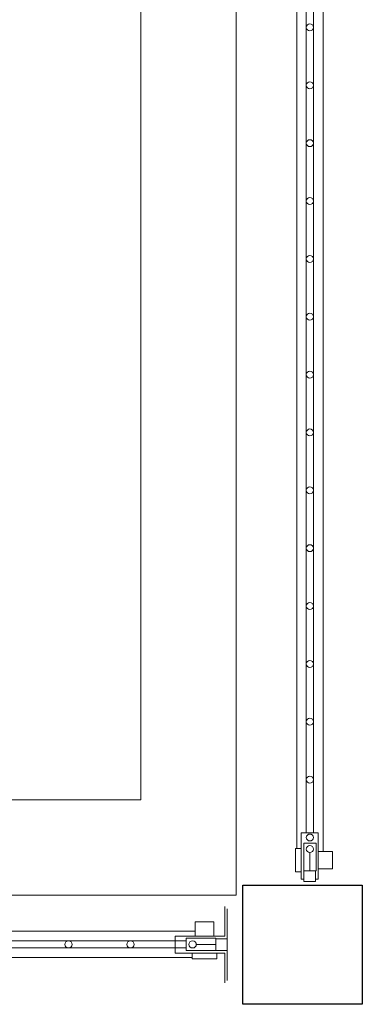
# Model space of a CAD drawing. Header units: inches. Extents: x 1156 to 71303, y -52654 to 51.
# Tile 124 of 151: x 63937 to 63966, y -43358 to -43276. Entities that reach past the tile are written whole.
import ezdxf

# ---------------------------------------------------------------- set-up
doc = ezdxf.new("R2010")
doc.units = ezdxf.units.IN
doc.header["$MEASUREMENT"] = 0
doc.layers.get('0').update_dxf_attribs({"lineweight": 0})
doc.layers.add('--ogr.-słupki', color=7, linetype='Continuous', lineweight=30)

# ---------------------------------------------------------------- blocks, each defined once
blk = doc.blocks.new('panel-1')
at = {"ltscale": 25.4}
for p, q in [((255.4, 0.7), (255.4, 3.2)), ((255.4, 0.7), (251.4, 0.7)), ((252.28, 0.54), (254.68, 0.54)), ((253.01, 0.7), (252.71, 0.7)), ((254.68, 0.02), (253.1, 0.02)), ((255.6, 0.5), (254.68, 0.5)), ((251.4, -0.7), (255.4, -0.7)), ((254.68, -0.5), (252.28, -0.5)), ((252.71, -0.5), (252.829, -0.5)), ((252.71, -0.7), (253.01, -0.7)), ((252.76, -0.7), (252.76, -1.2)), ((253.207, -0.5), (255.6, -0.5)), ((254.76, -1.2), (254.76, -0.7)), ((255.4, -3.2), (255.4, -0.7))]:
    blk.add_line(p, q, dxfattribs=at)
for p, q in [((255.6, -3), (255.6, 3)), ((253.01, 0.7), (253.01, 1.9)), ((253.01, 1.9), (254.506, 1.9)), ((254.506, 1.9), (254.506, 0.7)), ((251.4, 0.7), (251.4, -0.7)), ((252.28, 0.54), (252.28, -0.5)), ((254.68, 0.54), (254.68, -0.5)), ((252.76, -1.2), (254.76, -1.2))]:
    blk.add_line(p, q)
for points in [[(253.01, 1.12), (2.59, 1.12)], [(4.2, 0.32), (252.28, 0.32)], [(252.8, 0.32), (252.8, 0.32)], [(252.28, -0.28), (4.2, -0.28)], [(252.8, -0.28), (252.8, -0.28)], [(2.84, -1.08), (252.76, -1.08)]]:
    blk.add_lwpolyline(points)
for centre in [(242.8, 0.02), (247.8, 0.02), (252.8, 0.02)]:
    blk.add_circle(centre, 0.3)
blk = doc.blocks.new('ogr-panel-1m')
at = {"ltscale": 25.4}
for p, q in [((0.84, 1.2), (0.84, 0.7)), ((2.84, 0.7), (2.84, 1.2)), ((2.393, 0.5), (0, 0.5)), ((0.2, 0.5), (0.2, 0.7)), ((0.2, 0.5), (0.2, 0.7)), ((4.2, 0.7), (0.2, 0.7)), ((0.92, 0.5), (3.32, 0.5)), ((2.89, 0.7), (2.59, 0.7)), ((2.89, 0.5), (2.771, 0.5)), ((0, -0.5), (0.92, -0.5)), ((0.2, -0.7), (0.2, -0.5)), ((0.2, -0.7), (0.2, -0.5)), ((0.2, -0.7), (4.2, -0.7)), ((0.92, -0.02), (2.5, -0.02)), ((3.32, -0.54), (0.92, -0.54)), ((2.59, -0.7), (2.89, -0.7))]:
    blk.add_line(p, q, dxfattribs=at)
for p, q in [((2.84, 1.2), (0.84, 1.2)), ((0, -0.5), (0, 0.5)), ((0.92, -0.54), (0.92, 0.5)), ((3.32, -0.54), (3.32, 0.5)), ((4.2, -0.7), (4.2, 0.7)), ((1.093, -1.9), (1.093, -0.7)), ((2.59, -0.7), (2.59, -1.9)), ((2.59, -1.9), (1.093, -1.9))]:
    blk.add_line(p, q)
for points in [[(2.84, 1.08), (97.161, 1.08)], [(96.971, 0.28), (4.2, 0.28)], [(4.2, -0.32), (96.971, -0.32)], [(97.411, -1.12), (2.59, -1.12)]]:
    blk.add_lwpolyline(points)
for centre in [(2.8, -0.02), (3.8, -0.02), (8.8, -0.02), (13.8, -0.02), (18.8, -0.02), (23.8, -0.02), (28.8, -0.02), (33.8, -0.02), (38.8, -0.02), (43.8, -0.02), (48.8, -0.02), (53.8, -0.02), (58.8, -0.02), (63.8, -0.02), (68.8, -0.02), (73.8, -0.02)]:
    blk.add_circle(centre, 0.3)

msp = doc.modelspace()

# ---------------------------------------------------------------- linework, layer by layer
at = {"layer": '--ogr.-słupki', "lineweight": 30}
msp.add_lwpolyline([(63965.661, -43348.048), (63965.661, -43358.048), (63955.661, -43358.048), (63955.661, -43348.048)], close=True, dxfattribs=at)
at = {"linetype": 'Continuous', "ltscale": 12}
for p, q in [((63947.093, -43340.909), (63947.093, -43232.909)), ((63955.093, -43348.909), (63955.093, -43240.909)), ((63697.093, -43340.909), (63947.093, -43340.909)), ((63689.093, -43348.909), (63955.093, -43348.909))]:
    msp.add_line(p, q, dxfattribs=at)

# ---------------------------------------------------------------- block references
at = {"xscale": 0.97, "rotation": 90.00000000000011}
msp.add_blockref('ogr-panel-1m', (63961.25, -43347.751), dxfattribs=at)
at = {"linetype": 'Continuous', "ltscale": 12, "xscale": 1.04}
msp.add_blockref('panel-1', (63688.526, -43353.048), dxfattribs=at)

doc.saveas('drawing.dxf')
